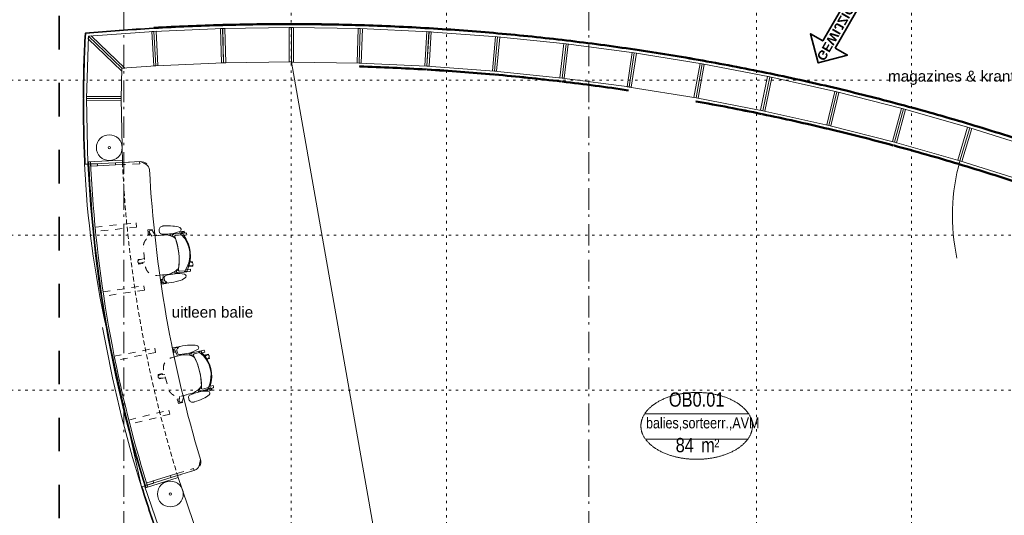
# Model space of a CAD drawing. Header units: millimetres. Extents: x 18442 to 242186, y -49554 to 63508.
# Tile 95 of 175: x 214232 to 225663, y -26011 to -20255. Entities that reach past the tile are written whole.
import ezdxf
from ezdxf.enums import TextEntityAlignment as Align

# ---------------------------------------------------------------- set-up
doc = ezdxf.new("R2010")
doc.units = ezdxf.units.MM
doc.header["$LTSCALE"] = 400
doc.header["$PDMODE"] = 1
doc.header["$PDSIZE"] = 15
for name, pattern in [('STYLE_01', [0.416641, 0.208282, -0.208359]), ('STYLE_05', [0.208282, 0.069427, -0.138855]), ('STYLE_06', [1.041641, 0.625, -0.208282, 0.069427, -0.138931]), ('STYLE_20', [0.208282, 0.138855, -0.069427]), ('STYLE_22', [1.944444, 0.972222, -0.972222])]:
    doc.linetypes.add(name, pattern=pattern)
for name, color, linetype, lineweight in [('1800_GRID', 9, 'STYLE_01', 9), ('Fragmentaanduiding', 1, 'STYLE_22', 35), ('hulplijnen', 43, 'Continuous', 9), ('Interieur-losse inrichting', 8, 'Continuous', 5), ('mat-scheidingswand-horizontaal', 5, 'Continuous', 25), ('None', 7, 'Continuous', 9), ('Ruimtenummers', 92, 'Continuous', 25), ('Wijzigingspijlen', 43, 'Continuous', 9)]:
    doc.layers.add(name, color=color, linetype=linetype, lineweight=lineweight)
doc.styles.add('Arial', font='arial.ttf', dxfattribs={"height": 176.388889})
doc.styles.add('Arial (bold)', font='arialbd.ttf', dxfattribs={"height": 132.291667})
doc.styles.add('Arial Narrow', font='ARIALN.TTF', dxfattribs={"height": 211.666667})

# ---------------------------------------------------------------- blocks, each defined once
blk = doc.blocks.new('Ruimtenummer UV 50')
at = {"layer": 'Ruimtenummers', "color": 8, "lineweight": 5}
for p, q in [((602, 157), (-602, 157)), ((595, -137), (-595, -137))]:
    blk.add_line(p, q, dxfattribs=at)
blk.add_open_spline([(-323, 354), (-173, 406), (173, 406), (323, 354), (473, 302), (560, 212), (647, 122), (647, 18), (647, -86), (560, -176), (473, -266), (323, -318), (173, -370), (-173, -370), (-323, -318), (-474, -266), (-560, -176), (-647, -86), (-647, 18), (-647, 122), (-560, 212), (-474, 302), (-323, 354)], degree=2, knots=[0, 0, 0, 0.09962, 0.19924, 0.19924, 0.283607, 0.283607, 0.349619, 0.349619, 0.415638, 0.415638, 0.5, 0.5, 0.59962, 0.69924, 0.69924, 0.783607, 0.783607, 0.849619, 0.849619, 0.915638, 0.915638, 1, 1, 1], dxfattribs=at)
at = {"layer": 'Ruimtenummers', "attachment_point": 2, "style": 'Arial Narrow'}
for s, insert, char_height in [(' m', (104, -122), 165.9), (' 2', (220, -133), 96.8)]:
    blk.add_mtext(s, dxfattribs=dict(at, insert=insert, char_height=char_height))
at = {"layer": 'Ruimtenummers', "style": 'Arial Narrow'}
for tag, p in [('Nummer', (0, 407)), ('Naam', (0, 132)), ('Oppervlak', (-138, -122))]:
    blk.add_attdef(tag, text='', height=166, dxfattribs=at).set_placement(p, align=Align.TOP_CENTER)
blk = doc.blocks.new('*U1764')
at = {"layer": 'Ruimtenummers'}
ref = blk.add_blockref('Ruimtenummer UV 50', (42697, -18742), dxfattribs=at)
ref.add_attrib('Nummer', 'OB0.01', dxfattribs={"height": 165.9, "style": 'Arial Narrow'}).set_placement((42697, -18335), align=Align.TOP_CENTER)
ref.add_attrib('Oppervlak', '84', dxfattribs={"height": 165.9, "style": 'Arial Narrow'}).set_placement((42559, -18864), align=Align.TOP_CENTER)
at = {"layer": 'Ruimtenummers', "insert": (42109, -18626), "char_height": 127, "attachment_point": 1, "style": 'Arial Narrow'}
blk.add_mtext('balies,sorteerr.,AVM\\P', dxfattribs=at)
blk = doc.blocks.new('kast 3 (2D)')
at = {"layer": 'None', "color": 8, "lineweight": 5}
for p, q in [((-14076, -5182), (-14069, -5179)), ((-13799, -5882), (-13791, -5879))]:
    blk.add_line(p, q, dxfattribs=at)
blk.add_lwpolyline([(-13665, -5026), (-13392, -5714), (-13760, -5871), (-14041, -5164)], close=True, dxfattribs=at)
at = {"layer": 'None', "color": 43, "lineweight": 9}
for points in [[(-14041, -5164), (-13665, -5026), (-13656, -5049), (-14032, -5187)], [(-13769, -5848), (-13401, -5691), (-13392, -5714), (-13760, -5871)]]:
    blk.add_lwpolyline(points, close=True, dxfattribs=at)
at = {"layer": 'None', "color": 8, "lineweight": 5}
for radius in [15000, 14992]:
    blk.add_arc((0, 0), radius, 200.2107, 203.0869, dxfattribs=at)
at = {"layer": 'None', "linetype": 'Continuous', "lineweight": 5}
for p in [(-14078, -5177), (-13797, -5887)]:
    blk.add_point(p, dxfattribs=at)
blk = doc.blocks.new('kast 1a (2D)')
at = {"layer": 'hulplijnen', "color": 6, "linetype": 'Continuous', "lineweight": 50}
for radius, start, end in [(27020, 257.92, 259.5659), (27500, 257.9096, 259.5763)]:
    blk.add_arc((0, 0), radius, start, end, dxfattribs=at)
at = {"layer": 'None', "color": 9, "linetype": 'Continuous', "lineweight": 5}
for p, q in [((-5668, -26460), (-5752, -26851)), ((-5656, -26429), (-5655, -26422)), ((-4896, -26613), (-4968, -27007)), ((-4895, -26581), (-4893, -26573))]:
    blk.add_line(p, q, dxfattribs=at)
blk.add_lwpolyline([(-5668, -26460), (-5752, -26851), (-4968, -27007), (-4896, -26613)], close=True, dxfattribs=at)
at = {"layer": 'None', "color": 43, "linetype": 'Continuous', "lineweight": 9}
for points in [[(-5668, -26460), (-5643, -26465), (-5727, -26856), (-5752, -26851)], [(-4896, -26613), (-4920, -26609), (-4993, -27002), (-4968, -27007)]]:
    blk.add_lwpolyline(points, close=True, dxfattribs=at)
at = {"layer": 'None', "color": 9, "linetype": 'Continuous', "lineweight": 5}
for radius in [27028, 27020]:
    blk.add_arc((0, 0), radius, 257.92, 259.5659, dxfattribs=at)
for p in [(-5760, -26890), (-4975, -27046)]:
    blk.add_point(p, dxfattribs=at)
blk = doc.blocks.new('kast 1 (2D)')
at = {"layer": 'hulplijnen', "color": 6, "linetype": 'Continuous', "lineweight": 50}
for start, end in [(257.9096, 259.5763), (257.92, 259.5659), (257.92, 259.5659)]:
    blk.add_arc((0, 0), 27500, start, end, dxfattribs=at)
at = {"layer": 'None', "color": 9, "linetype": 'Continuous', "lineweight": 5}
for p, q in [((-5668, -26460), (-5752, -26851)), ((-4896, -26613), (-4968, -27007)), ((-5755, -26891), (-5753, -26883)), ((-4980, -27045), (-4979, -27037))]:
    blk.add_line(p, q, dxfattribs=at)
blk.add_lwpolyline([(-5668, -26460), (-5752, -26851), (-4968, -27007), (-4896, -26613)], close=True, dxfattribs=at)
at = {"layer": 'None', "color": 43, "linetype": 'Continuous', "lineweight": 9}
for points in [[(-5668, -26460), (-5643, -26465), (-5727, -26856), (-5752, -26851)], [(-4896, -26613), (-4920, -26609), (-4993, -27002), (-4968, -27007)]]:
    blk.add_lwpolyline(points, close=True, dxfattribs=at)
at = {"layer": 'None', "color": 9, "linetype": 'Continuous', "lineweight": 5}
for radius in [27500, 27492]:
    blk.add_arc((0, 0), radius, 257.92, 259.5659, dxfattribs=at)
for p in [(-5760, -26890), (-4975, -27046)]:
    blk.add_point(p, dxfattribs=at)
blk = doc.blocks.new('m bureaustoel')
at = {"layer": 'None', "color": 43, "lineweight": 9}
for p, q in [((102, 320), (120, 356)), ((-229, 260), (-240, 271)), ((-238, 252), (-229, 252)), ((142, 309), (156, 338)), ((-235, 143), (-231, 143)), ((226, 148), (231, 148)), ((-238, 77), (-230, 77)), ((227, 82), (235, 82)), ((240, 50), (230, 52)), ((230, 11), (264, 6))]:
    blk.add_line(p, q, dxfattribs=at)
at = {"layer": 'None', "color": 43, "linetype": 'STYLE_01', "lineweight": 9}
blk.add_line((264, 3), (307, -3), dxfattribs=at)
at = {"layer": 'None', "color": 8, "linetype": 'STYLE_01', "lineweight": 5}
for p, q in [((-230, -35), (-290, -67)), ((-270, -101), (-229, -80)), ((21, -187), (32, -251)), ((71, -243), (62, -187)), ((78, -212), (66, -213))]:
    blk.add_line(p, q, dxfattribs=at)
at = {"layer": 'None', "color": 43, "lineweight": 9, "flags": 128}
for points in [[(-204, 273), (-204, 290), (-204, 290, -0.279662), (196, 295), (196, 295), (196, 277), (196, 277)], [(156, 338, 0.411514), (147, 365), (147, 365, 0.411514), (120, 356), (120, 356)], [(-229, 305, 0.592068), (-240, 271), (-240, 271)], [(-204, 272), (-205, 326), (-221, 326), (-221, 326, 0.237391), (-229, 318), (-229, 318), (-230, 183), (-231, 183), (-231, 143), (-209, 143)], [(-204, 287), (-217, 286), (-217, 286, 0.293235), (-224, 279), (-224, 279), (-224, 264), (-224, 264, 0.393455), (-217, 256), (-217, 256), (-213, 257)], [(205, 148), (226, 148), (226, 188), (224, 188), (220, 323), (220, 323, 0.237391), (212, 331), (212, 331), (196, 331), (197, 276)], [(197, 291), (210, 291), (210, 291, -0.293235), (217, 284), (217, 284), (217, 269), (217, 269, -0.393455), (210, 262), (210, 262), (207, 261)], [(-230, 1), (-231, 53), (-231, 53, -0.185034), (-175, 192), (-175, 192), (-175, 192, -0.117595), (170, 196), (170, 196), (170, 196, -0.012874), (177, 188), (177, 188), (177, 188, -0.05651), (205, 148), (205, 148), (205, 148, -0.116107), (230, 54), (230, 54), (230, 52), (230, 6)], [(307, -3, 0.259612), (325, 4), (325, 4)], [(325, 7, 0.429267), (322, 36), (322, 36)]]:
    blk.add_lwpolyline(points, format="xyb", dxfattribs=at)
at = {"layer": 'None', "color": 43, "lineweight": 9}
for points in [[(111, 338), (111, 362), (125, 362)], [(151, 362), (163, 363), (164, 313), (149, 312), (148, 314), (144, 314)], [(-239, 300), (-253, 300), (-253, 250), (-238, 250), (-238, 252)], [(-231, 183), (-221, 162), (-203, 162), (-203, 183), (-203, 183)], [(226, 188), (216, 167), (198, 167), (198, 188), (198, 188)], [(335, 7), (335, 35), (322, 35)]]:
    blk.add_lwpolyline(points, dxfattribs=at)
at = {"layer": 'None', "color": 43, "lineweight": 9, "flags": 128}
for points in [[(-244, 33), (-244, 33, -0.345868), (-268, 13), (-268, 13), (-268, 13, -0.061855), (-292, 12), (-292, 12), (-292, 12, -0.414572), (-334, 60), (-334, 60), (-334, 60, -0.001397), (-334, 64), (-334, 64), (-334, 64, -0.041535), (-323, 175), (-323, 175), (-323, 175, -0.072923), (-298, 253), (-298, 253), (-297, 254), (-297, 254, -0.276476), (-277, 266), (-277, 266), (-277, 266, -0.379387), (-253, 250), (-253, 250), (-253, 250, -0.063182), (-235, 143), (-235, 143), (-235, 143, -0.027035), (-238, 77), (-238, 77), (-238, 77, -0.017734), (-244, 33)], [(-213, 265), (-213, 195), (-213, 195, 0.380729), (-199, 186), (-199, 186), (-199, 186, -0.133147), (191, 191), (191, 191), (191, 191, 0.419316), (207, 203), (207, 203), (207, 268), (206, 269), (206, 269, 0.357822), (-213, 265)], [(290, 19), (290, 19, -0.061855), (267, 19), (267, 19), (267, 19, -0.345868), (242, 39), (242, 39), (242, 39, -0.044762), (231, 148), (231, 148), (231, 148, -0.063182), (246, 256), (246, 256), (246, 256, -0.379387), (269, 273), (269, 273), (269, 273, -0.276476), (290, 261), (290, 261), (291, 260), (291, 260, -0.072923), (318, 183), (318, 183), (318, 183, -0.043091), (331, 68), (331, 68), (331, 68, -0.414572), (290, 19)]]:
    blk.add_lwpolyline(points, format="xyb", close=True, dxfattribs=at)
at = {"layer": 'None', "color": 8, "linetype": 'STYLE_01', "lineweight": 5, "flags": 128}
for points in [[(230, 3), (230, -63), (230, -69), (230, -69, -0.384639), (113, -187), (113, -187), (-104, -189), (-104, -189, -0.377232), (-229, -80), (-229, -80), (-230, -71), (-230, -3)], [(-290, -67, 0.41337), (-297, -94), (-297, -94, 0.41337), (-270, -101), (-270, -101)], [(32, -251, 0.426719), (55, -268), (55, -268), (55, -268, 0.426719), (71, -243), (71, -243)]]:
    blk.add_lwpolyline(points, format="xyb", dxfattribs=at)
at = {"layer": 'None', "color": 8, "lineweight": 5}
blk.add_lwpolyline([(283, 0), (283, -19), (298, -18), (298, -17), (320, -16), (320, -18), (335, -18), (335, 4)], dxfattribs=at)
at = {"layer": 'None', "color": 43, "linetype": 'Continuous', "lineweight": 9, "flags": 128}
blk.add_lwpolyline([(322, 36, 0.12328), (313, 40), (313, 40)], format="xyb", dxfattribs=at)
at = {"layer": 'None', "color": 8, "linetype": 'STYLE_01', "lineweight": 5}
for points in [[(-293, -69), (-307, -69), (-306, -119), (-291, -119)], [(-291, -119), (-291, -117), (-269, -117), (-269, -119), (-254, -119), (-255, -93)], [(26, -218), (27, -263), (38, -263)], [(78, -212), (79, -262), (65, -263)]]:
    blk.add_lwpolyline(points, dxfattribs=at)
blk = doc.blocks.new('*U2184')
at = {"layer": 'None', "color": 8, "lineweight": 5}
for p, q in [((35596, -14165), (35604, -14165)), ((37993, -14499), (39118, -20885)), ((35574, -14918), (35582, -14918)), ((36240, -15655), (36030, -15665)), ((35951, -15693), (35732, -15704)), ((36587, -19302), (36377, -19367)), ((36671, -19302), (36871, -19239)), ((36310, -19387), (36325, -19435))]:
    blk.add_line(p, q, dxfattribs=at)
at = {"layer": 'None', "color": 9, "linetype": 'Continuous', "lineweight": 5}
for p, q in [((35601, -14160), (35602, -14168)), ((36389, -14103), (36389, -14111)), ((36419, -14542), (36396, -14143))]:
    blk.add_line(p, q, dxfattribs=at)
at = {"layer": 'None', "lineweight": 9}
for p, q in [((35662, -15707), (35659, -15657)), ((35712, -15705), (35712, -15705)), ((36358, -19373), (36358, -19373)), ((36358, -19373), (36358, -19373))]:
    blk.add_line(p, q, dxfattribs=at)
at = {"layer": 'None', "color": 43, "lineweight": 9}
for p, q in [((35590, -15685), (35630, -15683)), ((36289, -19420), (36251, -19432)), ((36251, -19432), (36289, -19420))]:
    blk.add_line(p, q, dxfattribs=at)
at = {"layer": 'None', "color": 9, "linetype": 'Continuous', "lineweight": 5}
blk.add_lwpolyline([(36419, -14542), (36396, -14143), (35635, -14197), (36024, -14570)], close=True, dxfattribs=at)
at = {"layer": 'None', "color": 43, "linetype": 'Continuous', "lineweight": 9}
blk.add_lwpolyline([(36419, -14542), (36394, -14544), (36371, -14145), (36396, -14143)], close=True, dxfattribs=at)
at = {"layer": 'None', "color": 8, "lineweight": 5}
for points in [[(36024, -14570), (36014, -14924), (35614, -14923), (35635, -14197)], [(35630, -15658), (35640, -15658), (35641, -15708), (35631, -15708)], [(36297, -19444), (36306, -19441), (36291, -19394), (36281, -19397)]]:
    blk.add_lwpolyline(points, close=True, dxfattribs=at)
at = {"layer": 'None', "color": 43, "lineweight": 9}
for points in [[(35635, -14197), (35634, -14231), (36023, -14604), (36024, -14570)], [(35635, -14197), (35669, -14195), (36058, -14568), (36024, -14570)], [(35615, -14898), (36015, -14899), (36014, -14924), (35614, -14923)], [(35660, -15682), (35740, -15679), (35742, -15704), (35662, -15707)], [(35950, -15668), (36030, -15665), (36031, -15690), (35951, -15693)], [(36587, -19302), (36663, -19278), (36671, -19302), (36594, -19325)], [(36317, -19411), (36394, -19388), (36386, -19364), (36310, -19387)]]:
    blk.add_lwpolyline(points, close=True, dxfattribs=at)
at = {"layer": 'None', "color": 8, "linetype": 'STYLE_01', "lineweight": 5}
for points in [[(36030, -15665), (36230, -15655), (36231, -15680), (36031, -15690)], [(35713, -16415), (36191, -16367), (36195, -16417), (35718, -16464)], [(35806, -17168), (36280, -17097), (36288, -17146), (35813, -17218)], [(35936, -17916), (36406, -17822), (36416, -17871), (35946, -17965)], [(36104, -18656), (36570, -18540), (36582, -18589), (36116, -18705)], [(36663, -19278), (36854, -19219), (36862, -19242), (36671, -19302)]]:
    blk.add_lwpolyline(points, close=True, dxfattribs=at)
at = {"layer": 'None', "color": 8, "lineweight": 5, "flags": 128}
for points in [[(36312, -15680, 0.198966), (36240, -15655), (36306, -15689, -0.266338), (36345, -15749), (36345, -15749, 0.030052), (36540, -17450), (36540, -17450, 0.030047), (36937, -19114, 0.030047)], [(35801, -17580, 0.031802), (36251, -19432), (35841, -17572, -0.042408), (35590, -15685, -0.042408)], [(36930, -19190, 0.199435), (36937, -19114), (36920, -19187, -0.266965), (36871, -19239, -0.266965)]]:
    blk.add_lwpolyline(points, format="xyb", dxfattribs=at)
at = {"layer": 'None', "color": 8, "lineweight": 5}
for centre, radius in [((35878, -15493), 150), ((35878, -15493), 15), ((36587, -19515), 150), ((36587, -19515), 15)]:
    blk.add_circle(centre, radius, dxfattribs=at)
for centre, radius, start, end in [((50574, -14977), 15000, 176.8951, 179.7713), ((50574, -14977), 14992, 176.8951, 179.7713), ((48067, -16283), 2400, 164.5878, 191.8641), ((50574, -14977), 14960, 182.7049, 197.2771), ((50574, -14977), 14950, 182.7049, 197.2771), ((50574, -14977), 14930, 182.7049, 197.2771)]:
    blk.add_arc(centre, radius, start, end, dxfattribs=at)
at = {"layer": 'None', "color": 9, "linetype": 'Continuous', "lineweight": 5}
for radius in [27500, 27492]:
    blk.add_arc((37958, -41558), radius, 93.2716, 94.9176, dxfattribs=at)
at = {"layer": 'None', "color": 8, "linetype": 'STYLE_20', "lineweight": 5}
blk.add_arc((50574, -14977), 14560, 182.7049, 197.2771, dxfattribs=at)
at = {"layer": 'None', "linetype": 'Continuous', "lineweight": 5}
for p in [(35596, -14160), (35574, -14923)]:
    blk.add_point(p, dxfattribs=at)
at = {"layer": 'None', "color": 9, "linetype": 'Continuous', "lineweight": 5}
for p in [(35596, -14160), (36394, -14103)]:
    blk.add_point(p, dxfattribs=at)
at = {"layer": 'Interieur-losse inrichting', "color": 7, "rotation": 275.4122449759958}
blk.add_blockref('m bureaustoel', (36472, -16741), dxfattribs=at)
at = {"layer": 'Interieur-losse inrichting', "color": 7, "xscale": -1, "rotation": 284.5697385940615}
blk.add_blockref('m bureaustoel', (36718, -18139), dxfattribs=at)
at = {"layer": 'None', "color": 7}
for name, p, rotation in [('kast 1 (2D)', (37958, -41558), 193.6848826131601), ('kast 1 (2D)', (37958, -41558), 192.0180972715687), ('kast 1 (2D)', (37958, -41558), 190.3513119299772), ('kast 1a (2D)', (37958, -41558), 188.6845265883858), ('kast 1a (2D)', (37958, -41558), 187.0177412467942), ('kast 1a (2D)', (37958, -41558), 185.3509559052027), ('kast 1a (2D)', (37958, -41558), 183.6841705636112), ('kast 1 (2D)', (37958, -41558), 182.0173852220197), ('kast 1a (2D)', (37958, -41558), 180.3505998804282), ('kast 1a (2D)', (37958, -41558), 178.6838145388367), ('kast 1a (2D)', (37958, -41558), 177.0170291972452), ('kast 1a (2D)', (37958, -41558), 175.3502438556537), ('kast 1a (2D)', (37958, -41558), 173.6834466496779), ('kast 3 (2D)', (50574, -14977), 357.0855538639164)]:
    blk.add_blockref(name, p, dxfattribs=dict(at, rotation=rotation))
at = {"layer": 'None', "color": 8, "rotation": 339.5988770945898}
blk.add_blockref('kast 3 (2D)', (50574, -14977), dxfattribs=at)
at = {"layer": 'None', "char_height": 127, "attachment_point": 1, "style": 'Arial'}
for s, insert in [('magazines & kranten', (44919, -14599)), ('uitleen balie', (36602, -17339))]:
    blk.add_mtext(s, dxfattribs=dict(at, insert=insert))
blk = doc.blocks.new('Wijzigingspijl')
at = {"layer": 'None', "linetype": 'Continuous', "lineweight": 5}
blk.add_point((0, 0), dxfattribs=at)
at = {"layer": 'Wijzigingspijlen', "color": 1, "linetype": 'Continuous', "lineweight": 35}
blk.add_lwpolyline([(-82.5, -1485), (-247.5, -1485), (0, -1732.5), (247.5, -1485), (82.5, -1485), (82.5, -866.25), (-82.5, -866.25)], close=True, dxfattribs=at)
at = {"layer": 'Wijzigingspijlen', "color": 8, "insert": (0, -1271.25), "char_height": 105.833, "attachment_point": 5, "rotation": 90, "style": 'Arial (bold)'}
blk.add_mtext('GEWIJZIGD', dxfattribs=at)
blk = doc.blocks.new('*U2427')
at = {"layer": '1800_GRID', "color": 43, "linetype": 'STYLE_05', "lineweight": 9}
for p, q in [((59591, -14710), (29270, -14710)), ((59591, -16510), (29270, -16510)), ((59591, -18310), (29270, -18310))]:
    blk.add_line(p, q, dxfattribs=at)
blk = doc.blocks.new('*U2429')
at = {"layer": '1800_GRID', "color": 7}
blk.add_blockref('*U2427', (0, 0), dxfattribs=at)
blk = doc.blocks.new('*U2430')
at = {"layer": '1800_GRID', "color": 43, "linetype": 'STYLE_05', "lineweight": 9}
for p, q in [((37991, -36784), (37991, -4384)), ((39791, -36784), (39791, -4384))]:
    blk.add_line(p, q, dxfattribs=at)
blk = doc.blocks.new('*U2431')
at = {"layer": '1800_GRID', "color": 43, "linetype": 'STYLE_05', "lineweight": 9}
for p, q in [((43391, -36784), (43391, -4384)), ((45191, -36784), (45191, -4384))]:
    blk.add_line(p, q, dxfattribs=at)
blk = doc.blocks.new('*U2434')
at = {"layer": '1800_GRID', "color": 43, "linetype": 'STYLE_05', "lineweight": 9}
for p, q in [((37991, -36784), (37991, -4384)), ((39791, -36784), (39791, -4384)), ((43391, -36784), (43391, -4384)), ((45191, -36784), (45191, -4384)), ((59591, -14710), (29270, -14710)), ((59591, -16510), (29270, -16510)), ((59591, -18310), (29270, -18310))]:
    blk.add_line(p, q, dxfattribs=at)

msp = doc.modelspace()

# ---------------------------------------------------------------- linework, layer by layer
at = {"layer": 'Fragmentaanduiding', "lineweight": 35}
msp.add_lwpolyline([(214690.7849, -19761.96424), (228741.7849, -19761.96424), (228741.7849, -30711.96424), (214690.7849, -30711.96424)], close=True, dxfattribs=at)
at = {"layer": 'None', "color": 43, "linetype": 'STYLE_06', "lineweight": 9}
for p, q in [((215440.7849, -42878.38115), (215440.7849, -10632.74729)), ((220840.7849, -42878.38115), (220840.7849, -10632.74729))]:
    msp.add_line(p, q, dxfattribs=at)

# ---------------------------------------------------------------- block references
at = {"layer": '1800_GRID', "color": 7}
for name in ['*U2434', '*U2430', '*U2431', '*U2429']:
    msp.add_blockref(name, (179394.72553, -6248.38115), dxfattribs=at)
at = {"layer": 'mat-scheidingswand-horizontaal', "color": 7, "xscale": -1, "rotation": 329.9999999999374}
msp.add_blockref('Wijzigingspijl', (224369.2849, -19256.90057), dxfattribs=at)
at = {"layer": 'None', "color": 7}
msp.add_blockref('*U2184', (179394.72553, -6248.38115), dxfattribs=at)
at = {"layer": 'Ruimtenummers'}
msp.add_blockref('*U1764', (179394.72553, -6248.38115), dxfattribs=at)

doc.saveas('drawing.dxf')
